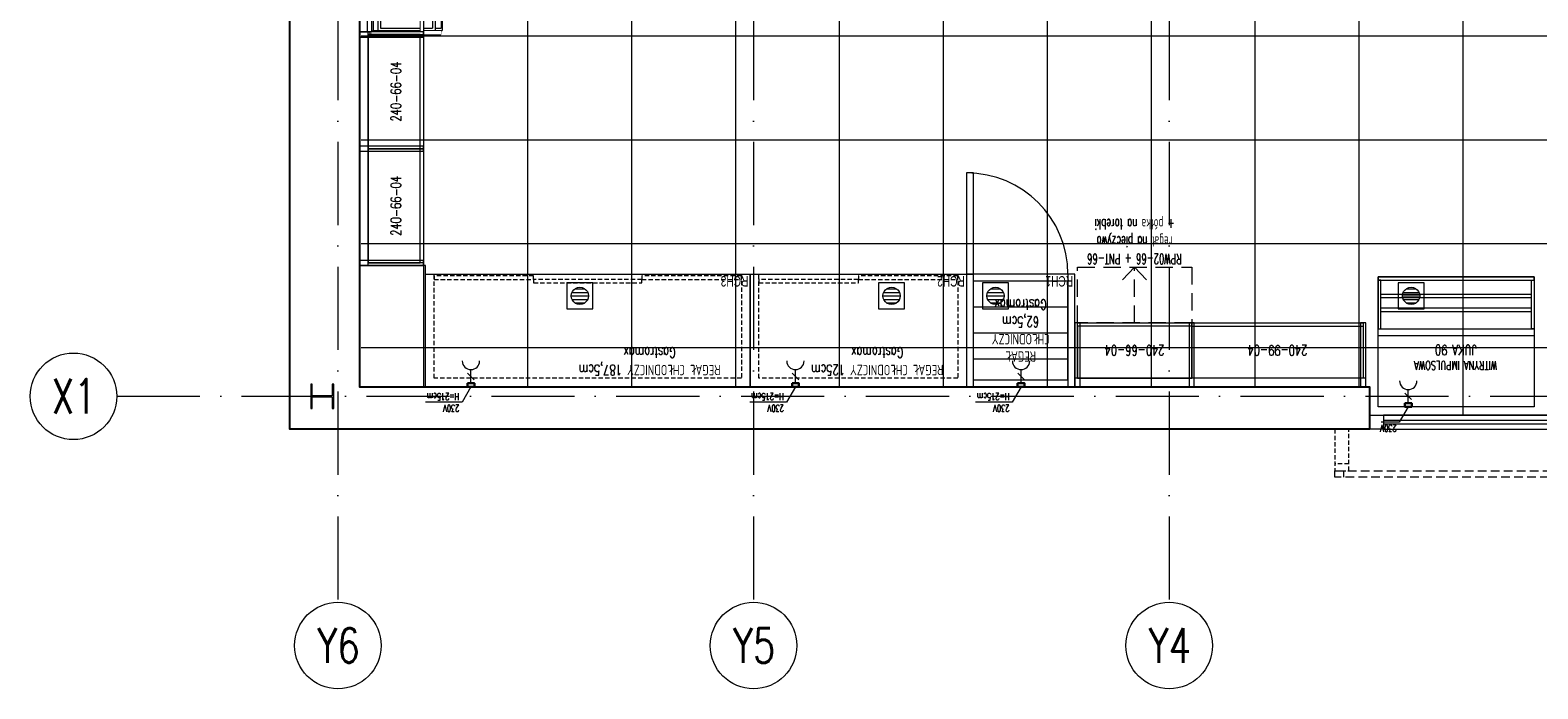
# Model space of a CAD drawing. Header units: millimetres. Extents: x -2074 to 12588, y -3630 to 101167.
# Tile 16 of 256: x 1792 to 2663, y -2620 to -2240. Entities that reach past the tile are written whole.
import ezdxf
from ezdxf.enums import TextEntityAlignment as Align

# ---------------------------------------------------------------- set-up
doc = ezdxf.new("R2010")
doc.units = ezdxf.units.MM
doc.set_wipeout_variables(frame=1)
for name, pattern in [('02 ST--2001-80$0$DASHED', [0.75, 0.5, -0.25]), ('ACAD_ISO10W100', [18, 12, -3, 0, -3]), ('CIĄGłA', [0]), ('CONTINOUS', [0]), ('DASH', [0.75, 0.5, -0.25]), ('DASHED', [19.05, 12.7, -6.35])]:
    doc.linetypes.add(name, pattern=pattern)
for name, color, linetype, lineweight in [('SelinAr__ELEWACJA_żaluzje', 7, 'Continuous', 18), ('SelinAr__ELEWACJA_żaluzje konstrukcja', 7, 'Continuous', 18), ('SelinAr_BUD_drzwi okna', 7, 'Continuous', 18), ('SelinAr_BUD_osie', 8, 'ACAD_ISO10W100', 18), ('SelinAr_BUD_posadzka', 7, 'Continuous', 20), ('SelinAr_BUD_posadzka wpusty', 150, 'KANAL_SANIT', 18), ('SelinAr_BUD_ściany', 7, 'Continuous', 25), ('SelinAr_K_stal', 7, 'Continuous', 20), ('SelinAr_WYP_chłodnictwo', 8, 'Continuous', 18), ('SelinAr_WYP_instalacje elektryczne', 8, 'Continuous', 18), ('SelinAr_WYP_meble', 8, 'Continuous', 18)]:
    doc.layers.add(name, color=color, linetype=linetype, lineweight=lineweight)
doc.layers.add('SelinAr_WYP_urządzenia gastro indeksy', color=8, linetype='Continuous')
doc.styles.add('Arch-Dim', font='romans.shx', dxfattribs={"width": 0.75})
doc.styles.add('JACEK_07', font='SIMPLEX.SHX', dxfattribs={"width": 0.7})
doc.styles.add('RomanS', font='romans.shx')
doc.styles.get("Standard").update_dxf_attribs({"font": 'arial.ttf'})
doc.linetypes.add('KANAL_SANIT', pattern='A,12.7,-5.08,["KS",Standard,S=2.54,R=0,X=-2.54,Y=-1.27],-5.08', length=22.86)

# ---------------------------------------------------------------- blocks, each defined once
blk = doc.blocks.new('*U387')
at = {"ltscale": 4}
blk.add_line((0, 50), (0, -1730), dxfattribs=at)
at = {"linetype": 'CIĄGłA'}
blk.add_circle((0, -1755), 25, dxfattribs=at)
at = {"style": 'Arch-Dim', "width": 0.75}
blk.add_text('Y6', height=20, dxfattribs=at).set_placement((0.35, -1755), align=Align.MIDDLE)
blk = doc.blocks.new('*U388')
at = {"ltscale": 4}
blk.add_line((0, 50), (0, -1730), dxfattribs=at)
at = {"linetype": 'CIĄGłA'}
blk.add_circle((0, -1755), 25, dxfattribs=at)
at = {"linetype": 'ByBlock', "style": 'Arch-Dim', "width": 0.75}
blk.add_text('Y5', height=20, dxfattribs=at).set_placement((0.35, -1755), align=Align.MIDDLE)
blk = doc.blocks.new('*U389')
at = {"ltscale": 4}
blk.add_line((0, 50), (0, -1730), dxfattribs=at)
at = {"linetype": 'CONTINOUS'}
blk.add_circle((0, -1755), 25, dxfattribs=at)
at = {"linetype": 'ByBlock', "style": 'Arch-Dim', "width": 0.75}
blk.add_text('Y4', height=20, dxfattribs=at).set_placement((0.35, -1755), align=Align.MIDDLE)
blk = doc.blocks.new('*U131')
for points in [[(-1.5, 0), (-1.5, -37), (1.5, -37), (1.5, 0), (-1.5, 0), (-1.5, -5), (1.5, -5)], [(0, -5), (66, -5), (66, -37), (0, -37), (0, -5)], [(0, -5), (66, -5), (66, -37), (0, -37), (0, -5)]]:
    blk.add_lwpolyline(points)
for points in [[(64.5, 0), (64.5, -37), (67.5, -37), (67.5, 0), (64.5, 0)], [(67.5, 0), (64.5, 0), (64.5, -5), (67.5, -5)], [(66, -5), (0, -5), (0, -35), (66, -35)]]:
    blk.add_lwpolyline(points, close=True)
at = {"color": 7, "insert": (33, -21), "char_height": 6, "width": 66, "attachment_point": 5, "style": 'JACEK_07'}
blk.add_mtext('240-66-04', dxfattribs=at)
blk = doc.blocks.new('*U328')
blk.add_lwpolyline([(0, 0), (66, 0), (66, -32), (0, -32)], close=True)
at = {"linetype": 'DASH', "ltscale": 20}
blk.add_lwpolyline([(0, -32), (66, -32), (66, -64), (0, -64)], close=True, dxfattribs=at)
for points in [[(33.01, -32), (33.01, -64), (25.88, -56.7)], [(33.01, -32), (33.01, -64), (40.15, -56.7)]]:
    blk.add_lwpolyline(points, dxfattribs=at)
at = {"color": 7, "insert": (33, -65.87), "char_height": 6, "width": 87.8961, "attachment_point": 2, "style": 'JACEK_07'}
blk.add_mtext('{\\W0.6;RPW02-66 + PNT-66\\Pregał na pieczywo\\P+ półka na torebki}', dxfattribs=at)
blk = doc.blocks.new('A$C51e0c308')
for p, q in [((63.8, -7.8), (2.2, -7.8)), ((2.2, -7.8), (2.2, -47.67)), ((63.8, -7.8), (63.8, -47.67)), ((63.8, -10.62), (2.2, -10.62)), ((2.2, -10.62), (2.2, -43.7)), ((62.3, -12.12), (3.7, -12.12)), ((3.7, -12.12), (3.7, -42.2)), ((62.3, -12.12), (62.3, -42.2)), ((63.8, -10.62), (63.8, -43.7)), ((62.3, -42.2), (3.7, -42.2)), ((63.8, -43.7), (2.2, -43.7)), ((63.8, -47.67), (2.2, -47.67))]:
    blk.add_line(p, q)
for points in [[(-1.5, 0), (-1.5, -37), (1.5, -37), (1.5, 0), (-1.5, 0)], [(64.5, 0), (64.5, -37), (67.5, -37), (67.5, 0), (64.5, 0)], [(1.5, 0), (1.5, -6), (-1.5, -6), (-1.5, 0)], [(0, -7.01), (0, -47), (2, -47), (2, -7.01)], [(66, -7.01), (66, -47), (64, -47), (64, -7.01)], [(67.5, 0), (67.5, -6), (64.5, -6), (64.5, 0)]]:
    blk.add_lwpolyline(points, close=True)
at = {"color": 7, "style": 'JACEK_07', "width": 0.7}
blk.add_text('RNW03-66', height=6, dxfattribs=at).set_placement((16.55, -26.43))
at = {"color": 0, "insert": (31.32, -54.18), "char_height": 6, "width": 60, "attachment_point": 5, "style": 'JACEK_07'}
blk.add_mtext('{\\C7;WINOBRANIE}', dxfattribs=at)
for points in [[(2, -7.01), (2, -47), (0, -47), (0, -7.01)], [(66, -7.01), (66, -47), (64, -47), (64, -7.01)]]:
    blk.add_wipeout(points)
for p, q in [((64.5, -4.4), (1.5, -4.4)), ((64.5, -6.8), (1.5, -6.8)), ((3.7, -43.7), (3.7, -47.13)), ((62.3, -47.13), (3.7, -47.13)), ((62.3, -43.7), (62.3, -47.13))]:
    blk.add_line(p, q)
blk.add_lwpolyline([(63.8, -37), (2.2, -37), (2.2, -35.2), (63.8, -35.2)], close=True)
blk.add_wipeout([(66, -37), (0, -37), (0, -35.2), (66, -35.2)])
blk = doc.blocks.new('gn-230')
at = {"layer": 'SelinAr_WYP_instalacje elektryczne'}
for p, q in [((-4, 0), (-19.8, 0)), ((-15.6, -3.8), (-8.1, 3.8))]:
    blk.add_line(p, q, dxfattribs=at)
at = {"layer": 'SelinAr_WYP_instalacje elektryczne', "lineweight": 30}
blk.add_lwpolyline([(-4, -4), (0, -4), (0, 4), (-4, 4)], close=True, dxfattribs=at)
at = {"layer": 'SelinAr_WYP_instalacje elektryczne'}
blk.add_arc((-29.8, 0), 10, 270, 90, dxfattribs=at)
blk = doc.blocks.new('*U138')
for p, q in [((4, -16), (58.5, -16)), ((4, -31), (58.5, -31)), ((4, -46), (58.5, -46))]:
    blk.add_line(p, q)
at = {"color": 1}
blk.add_lwpolyline([(31.03, 0), (36.17, 8.9), (57.31, 8.9)], dxfattribs=at)
for points in [[(0, 0), (0, -65)], [(62.5, 0), (0, 0)], [(4, -65), (4, 0)], [(58.5, 0), (58.5, -65)], [(62.5, -65), (62.5, 0)], [(58.5, -4), (4, -4)], [(4, -4), (4, -61)], [(0, -65), (62.5, -65)], [(4, -61), (58.5, -61)]]:
    blk.add_lwpolyline(points)
blk.add_lwpolyline([(62.5, -65), (58.5, -65), (58.5, -123.5), (62.5, -123.5)], close=True)
blk.add_arc((62.5, -65), 58.5, 180, 270)
at = {"color": 1, "xscale": 0.5, "yscale": 0.5, "zscale": 0.5, "rotation": 89.99999999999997}
blk.add_blockref('gn-230', (31.03, 0), dxfattribs=at)
at = {"color": 1, "insert": (37.72, 14.46), "char_height": 4, "width": 32.4538, "attachment_point": 1, "style": 'RomanS'}
blk.add_mtext('{\\W0.7;230V\\PH=215cm}', dxfattribs=at)
at = {"color": 242, "insert": (31.25, -32.5), "char_height": 6, "width": 62.5, "attachment_point": 5, "style": 'JACEK_07'}
blk.add_mtext('REGAŁ\\PCHŁODNICZY\\P62,5cm\\PGastromax', dxfattribs=at)
at = {"layer": 'SelinAr_WYP_urządzenia gastro indeksy', "color": 242, "insert": (1, -64), "char_height": 6, "width": 36.1, "attachment_point": 7, "style": 'JACEK_07'}
blk.add_mtext('{\\fArial|b0|i0|c238|p34;RCH1}', dxfattribs=at)
blk = doc.blocks.new('Regał chłodniczy GP 125cm')
blk.add_lwpolyline([(0, 0), (125, 0), (125, -65), (0, -65), (0, 0)])
at = {"linetype": 'DASHED', "ltscale": 0.2}
for points in [[(5, -5), (120, -5), (120, -65), (5, -65)], [(62.5, -62), (120, -62), (120, -60), (62.5, -60)], [(5, -64), (62.5, -64), (62.5, -62), (5, -62)]]:
    blk.add_lwpolyline(points, close=True, dxfattribs=at)
at = {"color": 242, "insert": (51.52, -14.68), "char_height": 6, "width": 93.0449, "attachment_point": 5, "style": 'JACEK_07'}
blk.add_mtext('REGAŁ CHŁODNICZY 125cm\\PGastromax', dxfattribs=at)
blk = doc.blocks.new('*U137')
at = {"color": 1}
blk.add_lwpolyline([(98.8, 0), (103.94, 8.9), (125.08, 8.9)], dxfattribs=at)
blk.add_blockref('Regał chłodniczy GP 125cm', (0, 0))
at = {"color": 1, "xscale": 0.5, "yscale": 0.5, "zscale": 0.5, "rotation": 89.99999999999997}
blk.add_blockref('gn-230', (98.8, 0), dxfattribs=at)
at = {"color": 1, "insert": (105.49, 14.46), "char_height": 4, "width": 32.4538, "attachment_point": 1, "style": 'RomanS'}
blk.add_mtext('{\\W0.7;230V\\PH=215cm}', dxfattribs=at)
at = {"layer": 'SelinAr_WYP_urządzenia gastro indeksy', "color": 242, "insert": (1, -64), "char_height": 6, "width": 36.1, "attachment_point": 7, "style": 'JACEK_07'}
blk.add_mtext('{\\fArial|b0|i0|c238|p34;RCH2}', dxfattribs=at)
blk = doc.blocks.new('Regał chłodniczy GP 187.5cm')
blk.add_lwpolyline([(0, 0), (187.5, 0), (187.5, -65), (0, -65), (0, 0)])
at = {"linetype": 'DASHED', "ltscale": 0.2}
for points in [[(5, -5), (182.5, -5), (182.5, -65), (5, -65)], [(62.5, -62), (125, -62), (125, -60), (62.5, -60)], [(5, -64), (62.5, -64), (62.5, -62), (5, -62)], [(125, -64), (182.5, -64), (182.5, -62), (125, -62)]]:
    blk.add_lwpolyline(points, close=True, dxfattribs=at)
at = {"color": 242, "insert": (57.95, -14.68), "char_height": 6, "width": 105.8952, "attachment_point": 5, "style": 'JACEK_07'}
blk.add_mtext('REGAŁ CHŁODNICZY 187,5cm\\PGastromax', dxfattribs=at)
blk = doc.blocks.new('*U226')
at = {"color": 1}
blk.add_lwpolyline([(161.19, 0), (166.33, 8.9), (187.47, 8.9)], dxfattribs=at)
blk.add_blockref('Regał chłodniczy GP 187.5cm', (0, 0))
at = {"color": 1, "xscale": 0.5, "yscale": 0.5, "zscale": 0.5, "rotation": 89.99999999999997}
blk.add_blockref('gn-230', (161.19, 0), dxfattribs=at)
at = {"color": 1, "insert": (167.88, 14.46), "char_height": 4, "width": 32.4538, "attachment_point": 1, "style": 'RomanS'}
blk.add_mtext('{\\W0.7;230V\\PH=215cm}', dxfattribs=at)
at = {"layer": 'SelinAr_WYP_urządzenia gastro indeksy', "color": 242, "insert": (1, -64), "char_height": 6, "width": 36.1, "attachment_point": 7, "style": 'JACEK_07'}
blk.add_mtext('{\\fArial|b0|i0|c238|p34;RCH3}', dxfattribs=at)
blk = doc.blocks.new('*U367')
for points in [[(-1.5, 0), (-1.5, -37), (1.5, -37), (1.5, 0), (-1.5, 0), (-1.5, -5), (1.5, -5)], [(0, -5), (99, -5), (99, -37), (0, -37), (0, -5)]]:
    blk.add_lwpolyline(points)
for points in [[(97.5, 0), (97.5, -37), (100.5, -37), (100.5, 0), (97.5, 0)], [(100.5, 0), (97.5, 0), (97.5, -5), (100.5, -5)], [(0, -5), (99, -5), (99, -35), (0, -35)]]:
    blk.add_lwpolyline(points, close=True)
at = {"color": 7, "insert": (49.5, -21), "char_height": 6, "width": 99, "attachment_point": 5, "style": 'JACEK_07'}
blk.add_mtext('240-99-04', dxfattribs=at)
blk = doc.blocks.new('*U222')
blk.add_line((0, -41), (90, -41))
for points in [[(0, 0), (90, 0), (90, -75), (0, -75), (0, 0)], [(88.5, -55), (1.5, -55)], [(88.5, -57), (1.5, -57)], [(88.5, -63), (1.5, -63)], [(88.5, -65), (1.5, -65)]]:
    blk.add_lwpolyline(points)
for points in [[(0, 0), (90, 0), (90, -45), (0, -45)], [(0, -45), (1.5, -45), (1.5, -73), (0, -73)], [(90, -45), (88.5, -45), (88.5, -73), (90, -73)], [(0, -75), (90, -75), (90, -73), (0, -73)]]:
    blk.add_lwpolyline(points, close=True)
at = {"layer": 'SelinAr_WYP_instalacje elektryczne', "color": 1}
blk.add_lwpolyline([(72.69, 0), (77.84, 8.9), (88.4, 8.9)], dxfattribs=at)
at = {"layer": 'SelinAr_WYP_instalacje elektryczne', "color": 1, "xscale": 0.5, "yscale": 0.5, "zscale": 0.5, "rotation": 89.99999999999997}
blk.add_blockref('gn-230', (72.69, 0), dxfattribs=at)
at = {"color": 242, "insert": (45.27, -28.52), "char_height": 6, "width": 90.5449, "attachment_point": 5, "style": 'JACEK_07'}
blk.add_mtext('{\\H0.83333x;WITRYNA IMPULSOWA\\P}JUKA 90', dxfattribs=at)
at = {"layer": 'SelinAr_WYP_instalacje elektryczne', "color": 1, "insert": (79.38, 14.46), "char_height": 4, "width": 32.4538, "attachment_point": 1, "style": 'RomanS'}
blk.add_mtext('{\\W0.7;230V}', dxfattribs=at)
blk = doc.blocks.new('trerterterte1')
at = {"linetype": '02 ST--2001-80$0$DASHED', "ltscale": 5}
blk.add_line((20, 4), (20, -4), dxfattribs=at)
blk.add_lwpolyline([(0, -4), (24, -4), (24, 4), (0, 4)], close=True, dxfattribs=at)
blk = doc.blocks.new('*U413')
at = {"linetype": '02 ST--2001-80$0$DASHED', "ltscale": 10}
for p, q in [((5, 0), (5, -3.7)), ((141, 0), (141, -3.7))]:
    blk.add_line(p, q, dxfattribs=at)
blk.add_lwpolyline([(146, 0), (146, -3.7), (0, -3.7), (0, 0)], close=True, dxfattribs=at)
blk = doc.blocks.new('*U397')
at = {"ltscale": 4}
blk.add_line((-50, 0), (1405.4, 0), dxfattribs=at)
at = {"linetype": 'CONTINOUS'}
blk.add_circle((-75, 0), 25, dxfattribs=at)
at = {"linetype": 'ByBlock', "style": 'Arch-Dim', "width": 0.75}
blk.add_text('X1', height=20, dxfattribs=at).set_placement((-74.65, 0), align=Align.MIDDLE)
blk = doc.blocks.new('ewerwerwerwe')
at = {"layer": 'SelinAr_BUD_drzwi okna', "linetype": 'Continuous', "lineweight": 18}
for points in [[(2573.36, 537.74), (2573.36, 529.74), (2565.36, 529.74), (2565.36, 537.74)], [(2689.36, 537.74), (2573.36, 537.74), (2573.36, 529.74), (2689.36, 529.74)], [(2689.36, 534.74), (2573.36, 534.74), (2573.36, 532.74), (2689.36, 532.74)]]:
    blk.add_lwpolyline(points, close=True, dxfattribs=at)
at = {"layer": 'SelinAr_K_stal'}
blk.add_lwpolyline([(1967.26, 555.74), (1966.41, 555.74), (1966.41, 549.02), (1954.81, 549.02), (1954.81, 555.74), (1953.96, 555.74), (1953.96, 541.74), (1954.81, 541.74), (1954.81, 548.47), (1966.41, 548.47), (1966.41, 541.74), (1967.26, 541.74)], close=True, dxfattribs=at)
at = {"layer": 'SelinAr_WYP_meble'}
blk.add_lwpolyline([(2020.16, 554.24), (2020.16, 624.24), (1982.16, 624.24), (1982.16, 554.24)], close=True, dxfattribs=at)
at = {"layer": 'SelinAr__ELEWACJA_żaluzje'}
blk.add_blockref('*U413', (2545.36, 505.74), dxfattribs=at)
at = {"layer": 'SelinAr__ELEWACJA_żaluzje konstrukcja', "rotation": 270}
blk.add_blockref('trerterterte1', (2549.36, 529.74), dxfattribs=at)
at = {"layer": 'SelinAr_BUD_osie'}
for name, p in [('*U387', (1969.66, 2159.74)), ('*U388', (2209.66, 2159.74)), ('*U389', (2449.66, 2159.74)), ('*U397', (1891.96, 548.74))]:
    blk.add_blockref(name, p, dxfattribs=at)
at = {"layer": 'SelinAr_WYP_chłodnictwo', "rotation": 180}
for name, p in [('*U138', (2395.16, 554.24)), ('*U226', (2207.66, 554.24)), ('*U137', (2332.66, 554.24)), ('*U222', (2660.36, 542.74))]:
    blk.add_blockref(name, p, dxfattribs=at)
at = {"layer": 'SelinAr_WYP_meble'}
for name, p, rotation in [('*U131', (1982.16, 625.74), 90), ('*U328', (2462.66, 559.24), 180), ('*U131', (2462.66, 554.24), 179.9999999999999), ('*U367', (2561.66, 554.24), 179.9999999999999)]:
    blk.add_blockref(name, p, dxfattribs=dict(at, rotation=rotation))
at = {"layer": 'SelinAr_WYP_meble', "rotation": 90}
blk.add_blockref('A$C51e0c308', (1982.16, 757.74), dxfattribs=at)
at = {"layer": 'SelinAr_BUD_ściany'}
blk.add_lwpolyline([(1982.16, 1564.24), (1982.16, 1357.24), (1992.16, 1357.24), (1992.16, 1344.74), (1982.16, 1344.74), (1982.16, 554.24), (2565.36, 554.24), (2565.36, 529.74), (1941.96, 529.74), (1941.95, 1561.74), (1953.95, 1561.74), (1953.96, 1564.24)], close=True, dxfattribs=at)
at = {"layer": 'SelinAr_WYP_meble', "rotation": 90}
blk.add_blockref('*U131', (1982.16, 691.74), dxfattribs=at)
blk = doc.blocks.new('K')
for p, q in [((14863.09, -7724.83), (14863.09, -7709.83)), ((14863.09, -7709.83), (14878.09, -7709.83)), ((14868.09, -7713), (14867.06, -7713.8)), ((14869.3, -7712.5), (14868.09, -7713)), ((14870.59, -7712.33), (14869.3, -7712.5)), ((14871.89, -7712.5), (14870.59, -7712.33)), ((14873.09, -7713), (14871.89, -7712.5)), ((14874.13, -7713.8), (14873.09, -7713)), ((14878.09, -7709.83), (14878.09, -7724.83)), ((14865.76, -7716.04), (14865.59, -7717.33)), ((14865.59, -7717.33), (14865.76, -7718.63)), ((14866.26, -7714.83), (14865.76, -7716.04)), ((14865.76, -7718.63), (14866.26, -7719.83)), ((14867.06, -7713.8), (14866.26, -7714.83)), ((14866.26, -7719.83), (14867.06, -7720.87)), ((14867.06, -7720.87), (14868.09, -7721.66)), ((14868.09, -7721.66), (14869.3, -7722.16)), ((14871.89, -7722.16), (14873.09, -7721.66)), ((14873.09, -7721.66), (14874.13, -7720.87)), ((14874.92, -7714.83), (14874.13, -7713.8)), ((14874.13, -7720.87), (14874.92, -7719.83)), ((14875.42, -7716.04), (14874.92, -7714.83)), ((14874.92, -7719.83), (14875.42, -7718.63)), ((14875.59, -7717.33), (14875.42, -7716.04)), ((14875.42, -7718.63), (14875.59, -7717.33)), ((14878.09, -7724.83), (14863.09, -7724.83)), ((14869.3, -7722.16), (14870.59, -7722.33)), ((14870.59, -7722.33), (14871.89, -7722.16))]:
    blk.add_line(p, q)
for points in [[(14865.59, -7717.33), (14875.59, -7717.33)], [(14866.05, -7715.33), (14875.13, -7715.33)], [(14866.05, -7719.33), (14875.13, -7719.33)], [(14867.66, -7713.33), (14873.52, -7713.33)], [(14867.66, -7721.33), (14873.52, -7721.33)]]:
    blk.add_lwpolyline(points)

msp = doc.modelspace()

# ---------------------------------------------------------------- block references
msp.add_blockref('ewerwerwerwe', (0, -3000))

# ---------------------------------------------------------------- next in the draw order: linework, layer by layer
at = {"layer": 'SelinAr_BUD_posadzka'}
for points in [[(1992.157, -1649.009), (1992.157, -1655.259), (1982.157, -1655.259), (1982.157, -2445.759), (2565.357, -2445.759), (2565.357, -2462.259), (3189.357, -2462.259), (3189.357, -2243.259), (3099.354, -2243.259), (3099.354, -2123.259), (3189.354, -2123.259), (3189.357, -1655.259), (2979.357, -1655.259), (2979.357, -1642.759)], [(2019.354, -2445.759), (2019.354, -1649.009)], [(2079.354, -2445.759), (2079.354, -1649.009)], [(2139.354, -2445.759), (2139.354, -1655.259)], [(2199.354, -2445.759), (2199.354, -1655.259)], [(2259.354, -2445.759), (2259.354, -1655.259)], [(2319.354, -2445.759), (2319.354, -1655.259)], [(2379.354, -2445.759), (2379.354, -1655.259)], [(2439.354, -2445.759), (2439.354, -1655.259)], [(2499.354, -2445.759), (2499.354, -1655.259)], [(2559.354, -2445.759), (2559.354, -1655.259)], [(2619.354, -2462.259), (2619.354, -1655.259)], [(3189.357, -2243.259), (1983.162, -2243.259)], [(3189.357, -2303.259), (1983.162, -2303.259)], [(3189.357, -2363.259), (1983.162, -2363.259)], [(3189.357, -2423.259), (1983.162, -2423.259)]]:
    msp.add_lwpolyline(points, dxfattribs=at)

# ---------------------------------------------------------------- next in the draw order: block references
at = {"layer": 'SelinAr_BUD_posadzka wpusty', "xscale": -1, "rotation": 180}
for p in [(-12761.238, -10110.59), (-12581.238, -10110.59), (-12521.238, -10110.59), (-12281.238, -10110.59)]:
    msp.add_blockref('K', p, dxfattribs=at)

doc.saveas('drawing.dxf')
